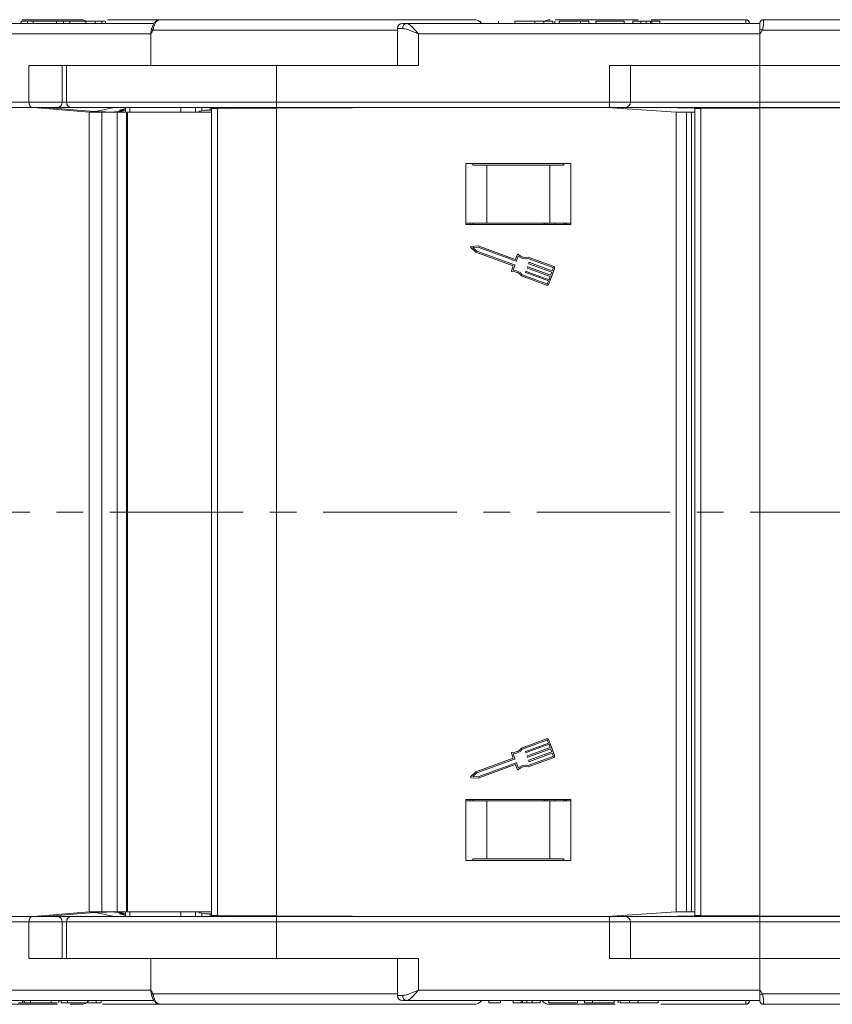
# Model space of a CAD drawing. Header units: millimetres. Extents: x 2816 to 3738, y -75 to 577.
# Tile 4 of 49: x 3167 to 3245, y 76 to 170. Entities that reach past the tile are written whole.
import ezdxf

# ---------------------------------------------------------------- set-up
doc = ezdxf.new("R2010")
doc.units = ezdxf.units.MM
doc.linetypes.add('CENTERX2', pattern=[20.32, 12.7, -2.54, 2.54, -2.54])

msp = doc.modelspace()

# ---------------------------------------------------------------- linework, layer by layer
at = {"color": 7, "linetype": 'Continuous', "lineweight": 15}
for p, q in [((3153.289, 169.731), (3180.237, 169.731)), ((3167.577, 169.931), (3167.577, 169.731)), ((3168.2, 169.931), (3167.577, 169.931)), ((3167.68, 170.081), (3173.257, 170.081)), ((3168.2, 169.931), (3168.2, 169.731)), ((3168.74, 169.931), (3168.2, 169.931)), ((3168.74, 169.931), (3168.74, 169.731)), ((3170.941, 169.931), (3168.74, 169.931)), ((3170.941, 169.931), (3170.941, 169.731)), ((3171.606, 169.931), (3170.941, 169.931)), ((3171.606, 169.931), (3171.606, 169.731)), ((3172.229, 169.931), (3171.606, 169.931)), ((3172.229, 169.931), (3172.229, 169.731)), ((3173.747, 169.931), (3172.229, 169.931)), ((3173.257, 170.081), (3173.451, 170.081)), ((3173.747, 169.931), (3173.747, 169.731)), ((3174.624, 169.931), (3174.624, 169.731)), ((3175.277, 169.931), (3174.624, 169.931)), ((3175.277, 169.931), (3175.277, 169.731)), ((3175.608, 169.731), (3175.608, 169.956)), ((3175.815, 170.081), (3180.804, 170.081)), ((3180.804, 170.081), (3180.801, 170.081)), ((3180.804, 170.081), (3210.661, 170.081)), ((3203.896, 169.731), (3204.278, 169.731)), ((3204.278, 169.731), (3237.896, 169.731)), ((3211.29, 169.931), (3211.29, 169.859)), ((3213.014, 169.731), (3213.014, 169.956)), ((3214.576, 169.931), (3214.576, 169.731)), ((3216.479, 169.931), (3216.479, 169.731)), ((3217.322, 169.931), (3217.322, 169.731)), ((3218.192, 169.931), (3218.192, 169.731)), ((3218.37, 169.931), (3218.37, 169.731)), ((3218.403, 170.081), (3226.299, 170.081)), ((3218.781, 169.931), (3218.781, 169.731)), ((3220.832, 169.931), (3218.781, 169.931)), ((3220.832, 169.931), (3220.832, 169.731)), ((3221.601, 169.931), (3220.832, 169.931)), ((3221.601, 169.931), (3221.601, 169.731)), ((3222.268, 169.931), (3222.268, 169.731)), ((3224.986, 169.931), (3222.268, 169.931)), ((3224.986, 169.931), (3224.986, 169.731)), ((3226.576, 169.931), (3225.806, 169.931)), ((3225.806, 169.931), (3225.806, 169.731)), ((3226.576, 169.931), (3226.576, 169.731)), ((3227.085, 169.931), (3227.085, 169.731)), ((3227.497, 169.931), (3227.497, 169.731)), ((3227.56, 170.081), (3236.559, 170.081)), ((3227.601, 169.931), (3227.601, 169.731)), ((3228.37, 169.931), (3227.601, 169.931)), ((3228.37, 169.931), (3228.37, 169.731)), ((3236.559, 170.081), (3236.559, 170.081)), ((3237.896, 169.731), (3237.896, 169.206)), ((3238.246, 170.081), (3256.896, 170.081)), ((3179.932, 168.731), (3153.608, 168.731)), ((3179.932, 168.731), (3179.932, 165.731)), ((3203.396, 169.081), (3180.124, 169.081)), ((3203.396, 169.231), (3203.396, 165.731)), ((3203.396, 169.231), (3203.905, 169.231)), ((3205.396, 168.731), (3205.396, 165.731)), ((3237.896, 168.731), (3205.396, 168.731)), ((3237.896, 169.206), (3237.896, 168.731)), ((3237.896, 168.731), (3237.896, 165.731)), ((3249.396, 169.081), (3238.131, 169.081)), ((3168.335, 162.231), (3168.335, 165.731)), ((3179.932, 165.731), (3168.335, 165.731)), ((3171.508, 162.231), (3171.508, 165.731)), ((3171.896, 165.731), (3171.896, 162.231)), ((3191.896, 165.731), (3179.932, 165.731)), ((3191.896, 165.731), (3205.396, 165.731)), ((3191.896, 165.731), (3191.896, 162.231)), ((3223.578, 162.231), (3223.578, 165.731)), ((3237.896, 165.731), (3223.578, 165.731)), ((3225.578, 162.231), (3225.578, 165.731)), ((3237.896, 165.731), (3251.396, 165.731)), ((3237.896, 165.731), (3237.896, 162.231)), ((3142.673, 162.231), (3168.335, 162.231)), ((3168.335, 162.231), (3171.508, 162.231)), ((3171.508, 162.231), (3171.896, 162.231)), ((3171.896, 162.231), (3191.896, 162.231)), ((3191.896, 162.231), (3223.578, 162.231)), ((3191.896, 161.731), (3191.896, 162.231)), ((3223.578, 161.731), (3223.578, 162.231)), ((3223.578, 162.231), (3225.578, 162.231)), ((3225.578, 162.231), (3237.896, 162.231)), ((3237.896, 162.231), (3269.578, 162.231)), ((3237.896, 161.731), (3237.896, 162.231)), ((3168.628, 161.731), (3142.966, 161.731)), ((3171.008, 161.731), (3168.628, 161.731)), ((3174.074, 161.281), (3168.774, 161.731)), ((3169.83, 161.731), (3174.145, 161.365)), ((3173.234, 161.707), (3169.878, 161.727)), ((3176.234, 161.731), (3170.386, 161.684)), ((3172.396, 161.731), (3171.008, 161.731)), ((3191.896, 161.731), (3172.396, 161.731)), ((3174.074, 123.231), (3174.074, 161.281)), ((3174.074, 161.281), (3175.284, 161.281)), ((3174.815, 161.387), (3176.457, 161.731)), ((3175.112, 161.312), (3175.607, 161.3)), ((3175.284, 161.281), (3175.284, 123.231)), ((3176.73, 161.281), (3175.284, 161.281)), ((3176.048, 161.731), (3175.993, 161.729)), ((3176.82, 161.344), (3176.091, 161.285)), ((3176.234, 161.684), (3176.234, 161.731)), ((3176.73, 123.231), (3176.73, 161.281)), ((3177.608, 161.281), (3176.73, 161.281)), ((3176.82, 161.281), (3176.82, 161.344)), ((3177.485, 161.607), (3176.904, 161.486)), ((3176.904, 161.486), (3177.519, 161.486)), ((3177.519, 161.462), (3177.181, 161.391)), ((3177.181, 161.391), (3177.181, 161.281)), ((3177.485, 161.486), (3177.485, 161.731)), ((3177.519, 161.731), (3177.519, 161.281)), ((3177.608, 161.281), (3177.608, 123.231)), ((3177.713, 161.281), (3177.608, 161.281)), ((3177.713, 161.281), (3177.713, 123.231)), ((3185.699, 161.281), (3177.713, 161.281)), ((3177.932, 161.731), (3177.932, 161.281)), ((3182.792, 161.281), (3182.792, 161.731)), ((3184.189, 161.731), (3184.189, 161.281)), ((3184.537, 161.355), (3184.537, 161.281)), ((3184.728, 161.281), (3184.55, 161.344)), ((3184.55, 161.344), (3184.55, 161.281)), ((3184.632, 161.391), (3185.085, 161.486)), ((3184.775, 161.421), (3184.775, 161.731)), ((3185.085, 161.486), (3185.699, 161.486)), ((3185.585, 161.486), (3185.585, 161.731)), ((3185.699, 161.631), (3186.267, 161.634)), ((3185.699, 123.231), (3185.699, 161.631)), ((3186.172, 161.633), (3186.172, 161.731)), ((3186.218, 161.634), (3186.218, 161.731)), ((3191.898, 161.661), (3186.267, 161.634)), ((3186.267, 161.634), (3186.267, 123.231)), ((3186.529, 161.635), (3186.987, 161.731)), ((3188.53, 161.731), (3187.354, 161.662)), ((3190.249, 161.731), (3190.631, 161.662)), ((3196.534, 161.683), (3190.668, 161.731)), ((3223.578, 161.731), (3191.896, 161.731)), ((3206.396, 161.731), (3191.898, 161.661)), ((3191.898, 123.231), (3191.898, 161.661)), ((3203.731, 161.718), (3203.917, 161.731)), ((3204.069, 161.731), (3203.894, 161.719)), ((3204.069, 161.72), (3204.069, 161.731)), ((3205.154, 161.725), (3205.15, 161.731)), ((3205.15, 161.731), (3205.15, 161.725)), ((3229.939, 161.281), (3223.396, 161.731)), ((3225.078, 161.731), (3223.578, 161.731)), ((3236.077, 161.652), (3224.065, 161.731)), ((3237.896, 161.731), (3225.078, 161.731)), ((3229.939, 123.231), (3229.939, 161.281)), ((3229.939, 161.281), (3230.903, 161.281)), ((3230.903, 161.281), (3230.903, 123.231)), ((3231.398, 161.281), (3230.903, 161.281)), ((3231.398, 123.231), (3231.398, 161.281)), ((3231.699, 161.281), (3231.398, 161.281)), ((3231.699, 161.631), (3232.267, 161.634)), ((3231.699, 123.231), (3231.699, 161.631)), ((3237.898, 161.661), (3232.267, 161.634)), ((3232.267, 161.634), (3232.267, 123.231)), ((3235.455, 161.661), (3232.707, 161.674)), ((3235.455, 161.656), (3235.455, 161.661)), ((3269.578, 161.731), (3237.896, 161.731)), ((3252.396, 161.731), (3237.898, 161.661)), ((3237.898, 123.231), (3237.898, 161.661)), ((3219.896, 156.381), (3209.896, 156.381)), ((3209.896, 156.381), (3209.896, 150.581)), ((3210.563, 156.231), (3210.563, 156.381)), ((3211.896, 156.231), (3210.563, 156.231)), ((3211.896, 150.731), (3211.896, 156.231)), ((3217.896, 156.231), (3211.896, 156.231)), ((3217.896, 150.731), (3217.896, 156.231)), ((3219.229, 156.231), (3217.896, 156.231)), ((3219.229, 156.381), (3219.229, 156.231)), ((3219.896, 150.581), (3219.896, 156.381)), ((3211.896, 150.731), (3209.896, 150.731)), ((3209.896, 150.581), (3219.896, 150.581)), ((3210.296, 150.581), (3210.296, 150.731)), ((3210.613, 150.731), (3210.613, 150.581)), ((3217.896, 150.731), (3211.896, 150.731)), ((3217.369, 150.731), (3217.369, 150.581)), ((3217.376, 150.581), (3217.376, 150.731)), ((3217.441, 150.581), (3217.441, 150.731)), ((3217.644, 150.731), (3217.644, 150.581)), ((3219.896, 150.731), (3217.896, 150.731)), ((3218.42, 150.581), (3218.42, 150.731)), ((3219.246, 150.731), (3219.246, 150.581)), ((3219.426, 150.581), (3219.426, 150.731)), ((3219.496, 150.581), (3219.496, 150.731)), ((3210.387, 148.403), (3210.874, 147.948)), ((3211.093, 148.547), (3210.428, 148.513)), ((3211.073, 148.418), (3210.584, 148.393)), ((3210.584, 148.393), (3210.942, 148.059)), ((3210.942, 148.059), (3214.554, 146.739)), ((3214.686, 147.099), (3211.073, 148.418)), ((3214.61, 147.262), (3211.093, 148.547)), ((3210.874, 147.948), (3214.421, 146.652)), ((3214.809, 147.715), (3214.651, 147.281)), ((3214.896, 147.581), (3214.727, 147.118)), ((3218.184, 146.5), (3215.844, 147.355)), ((3218.228, 146.62), (3215.85, 147.489)), ((3214.421, 146.652), (3214.251, 146.188)), ((3214.573, 146.698), (3214.404, 146.234)), ((3215.745, 146.474), (3215.767, 146.534)), ((3217.937, 145.639), (3215.764, 146.433)), ((3215.808, 146.553), (3217.981, 145.759)), ((3215.898, 146.893), (3215.92, 146.953)), ((3218.091, 146.058), (3215.917, 146.853)), ((3215.961, 146.972), (3218.135, 146.178)), ((3217.816, 144.935), (3218.342, 146.374)), ((3218.135, 146.178), (3218.222, 146.418)), ((3215.193, 145.69), (3217.571, 144.821)), ((3215.274, 145.796), (3217.615, 144.941)), ((3215.592, 146.054), (3215.613, 146.114)), ((3217.784, 145.219), (3215.611, 146.013)), ((3215.654, 146.133), (3217.828, 145.339)), ((3217.828, 145.339), (3217.937, 145.639)), ((3217.981, 145.759), (3218.091, 146.058)), ((3217.696, 144.979), (3217.784, 145.219)), ((3174.074, 85.181), (3174.074, 123.231)), ((3175.284, 123.231), (3175.284, 85.181)), ((3176.73, 85.181), (3176.73, 123.231)), ((3177.608, 123.231), (3177.608, 85.181)), ((3177.713, 123.231), (3177.713, 85.181)), ((3185.699, 84.831), (3185.699, 123.231)), ((3186.267, 123.231), (3186.267, 84.828)), ((3191.898, 84.801), (3191.898, 123.231)), ((3229.939, 85.181), (3229.939, 123.231)), ((3230.903, 123.231), (3230.903, 85.181)), ((3231.398, 85.181), (3231.398, 123.231)), ((3231.699, 84.831), (3231.699, 123.231)), ((3232.267, 123.231), (3232.267, 84.828)), ((3237.898, 84.801), (3237.898, 123.231)), ((3217.571, 101.641), (3215.193, 100.772)), ((3217.615, 101.521), (3215.274, 100.666)), ((3215.611, 100.449), (3217.784, 101.243)), ((3217.784, 101.243), (3217.696, 101.483)), ((3218.342, 100.088), (3217.816, 101.527)), ((3214.251, 100.274), (3214.421, 99.81)), ((3215.613, 100.348), (3215.592, 100.408)), ((3217.828, 101.123), (3215.654, 100.329)), ((3215.764, 100.029), (3217.937, 100.824)), ((3217.981, 100.704), (3215.808, 99.909)), ((3215.917, 99.61), (3218.091, 100.404)), ((3218.135, 100.284), (3215.961, 99.49)), ((3217.937, 100.824), (3217.828, 101.123)), ((3218.091, 100.404), (3217.981, 100.704)), ((3218.222, 100.044), (3218.135, 100.284)), ((3214.421, 99.81), (3210.874, 98.515)), ((3214.554, 99.723), (3210.942, 98.404)), ((3211.073, 98.044), (3214.686, 99.364)), ((3214.404, 100.228), (3214.573, 99.764)), ((3214.727, 99.345), (3214.896, 98.881)), ((3215.767, 99.929), (3215.745, 99.988)), ((3215.844, 99.107), (3218.184, 99.962)), ((3215.85, 98.973), (3218.228, 99.842)), ((3215.92, 99.509), (3215.898, 99.569)), ((3210.874, 98.515), (3210.387, 98.06)), ((3210.942, 98.404), (3210.584, 98.069)), ((3211.093, 97.915), (3214.61, 99.2)), ((3214.651, 99.181), (3214.809, 98.747)), ((3210.428, 97.949), (3211.093, 97.915)), ((3210.584, 98.069), (3211.073, 98.044)), ((3209.896, 95.881), (3209.896, 90.081)), ((3219.896, 95.881), (3209.896, 95.881)), ((3211.896, 95.731), (3209.896, 95.731)), ((3210.296, 95.731), (3210.296, 95.881)), ((3210.613, 95.881), (3210.613, 95.731)), ((3211.896, 95.731), (3211.896, 90.231)), ((3217.896, 95.731), (3211.896, 95.731)), ((3217.369, 95.881), (3217.369, 95.731)), ((3217.376, 95.731), (3217.376, 95.881)), ((3217.441, 95.731), (3217.441, 95.881)), ((3217.644, 95.881), (3217.644, 95.731)), ((3217.896, 95.731), (3217.896, 90.231)), ((3219.896, 95.731), (3217.896, 95.731)), ((3218.42, 95.731), (3218.42, 95.881)), ((3219.246, 95.881), (3219.246, 95.731)), ((3219.426, 95.731), (3219.426, 95.881)), ((3219.496, 95.731), (3219.496, 95.881)), ((3219.896, 90.081), (3219.896, 95.881)), ((3209.896, 90.081), (3219.896, 90.081)), ((3210.563, 90.231), (3210.563, 90.081)), ((3211.896, 90.231), (3210.563, 90.231)), ((3217.896, 90.231), (3211.896, 90.231)), ((3219.229, 90.231), (3217.896, 90.231)), ((3219.229, 90.081), (3219.229, 90.231)), ((3168.628, 84.731), (3142.966, 84.731)), ((3171.008, 84.731), (3168.628, 84.731)), ((3168.774, 84.731), (3174.074, 85.181)), ((3174.145, 85.097), (3169.83, 84.731)), ((3169.878, 84.735), (3173.234, 84.755)), ((3170.386, 84.778), (3176.234, 84.731)), ((3172.396, 84.731), (3171.008, 84.731)), ((3191.896, 84.731), (3172.396, 84.731)), ((3175.284, 85.181), (3174.074, 85.181)), ((3176.457, 84.731), (3174.815, 85.075)), ((3175.607, 85.162), (3175.112, 85.15)), ((3175.284, 85.181), (3176.73, 85.181)), ((3175.993, 84.733), (3176.048, 84.731)), ((3176.091, 85.177), (3176.82, 85.118)), ((3176.234, 84.731), (3176.234, 84.778)), ((3176.73, 85.181), (3177.608, 85.181)), ((3176.82, 85.118), (3176.82, 85.181)), ((3176.904, 84.977), (3177.485, 84.855)), ((3177.519, 84.977), (3176.904, 84.977)), ((3177.181, 85.181), (3177.181, 85.071)), ((3177.181, 85.071), (3177.519, 85.001)), ((3177.485, 84.977), (3177.485, 84.731)), ((3177.519, 85.181), (3177.519, 84.731)), ((3177.608, 85.181), (3177.713, 85.181)), ((3177.713, 85.181), (3185.699, 85.181)), ((3177.932, 85.181), (3177.932, 84.731)), ((3182.792, 84.731), (3182.792, 85.181)), ((3184.189, 85.181), (3184.189, 84.731)), ((3184.537, 85.181), (3184.537, 85.107)), ((3184.55, 85.118), (3184.728, 85.181)), ((3184.55, 85.181), (3184.55, 85.118)), ((3185.085, 84.977), (3184.632, 85.071)), ((3184.775, 85.042), (3184.775, 84.731)), ((3185.699, 84.977), (3185.085, 84.977)), ((3185.585, 84.977), (3185.585, 84.731)), ((3186.267, 84.828), (3185.699, 84.831)), ((3186.172, 84.829), (3186.172, 84.731)), ((3186.218, 84.829), (3186.218, 84.731)), ((3186.267, 84.828), (3191.898, 84.801)), ((3186.987, 84.731), (3186.529, 84.827)), ((3187.354, 84.8), (3188.53, 84.731)), ((3190.631, 84.8), (3190.249, 84.731)), ((3190.668, 84.731), (3196.534, 84.779)), ((3191.896, 84.731), (3191.896, 84.231)), ((3223.578, 84.731), (3191.896, 84.731)), ((3191.898, 84.801), (3206.396, 84.731)), ((3203.917, 84.731), (3203.731, 84.744)), ((3203.894, 84.743), (3204.069, 84.731)), ((3204.069, 84.731), (3204.069, 84.742)), ((3205.15, 84.731), (3205.154, 84.737)), ((3205.15, 84.737), (3205.15, 84.731)), ((3223.396, 84.731), (3229.939, 85.181)), ((3223.578, 84.731), (3223.578, 84.231)), ((3225.078, 84.731), (3223.578, 84.731)), ((3224.065, 84.731), (3236.077, 84.81)), ((3237.896, 84.731), (3225.078, 84.731)), ((3230.903, 85.181), (3229.939, 85.181)), ((3230.903, 85.181), (3231.398, 85.181)), ((3231.398, 85.181), (3231.699, 85.181)), ((3232.267, 84.828), (3231.699, 84.831)), ((3232.267, 84.828), (3237.898, 84.801)), ((3232.707, 84.788), (3235.455, 84.801)), ((3235.455, 84.801), (3235.455, 84.806)), ((3237.896, 84.731), (3237.896, 84.231)), ((3269.578, 84.731), (3237.896, 84.731)), ((3237.898, 84.801), (3252.396, 84.731)), ((3142.673, 84.231), (3168.335, 84.231)), ((3168.335, 84.231), (3168.335, 80.731)), ((3168.335, 84.231), (3171.508, 84.231)), ((3171.508, 80.731), (3171.508, 84.231)), ((3171.508, 84.231), (3171.896, 84.231)), ((3171.896, 84.231), (3171.896, 80.731)), ((3171.896, 84.231), (3191.896, 84.231)), ((3191.896, 84.231), (3223.578, 84.231)), ((3191.896, 80.731), (3191.896, 84.231)), ((3223.578, 84.231), (3223.578, 80.731)), ((3223.578, 84.231), (3225.578, 84.231)), ((3225.578, 80.731), (3225.578, 84.231)), ((3225.578, 84.231), (3237.896, 84.231)), ((3237.896, 84.231), (3269.578, 84.231)), ((3237.896, 80.731), (3237.896, 84.231)), ((3179.932, 80.731), (3168.335, 80.731)), ((3179.932, 77.731), (3179.932, 80.731)), ((3179.932, 80.731), (3191.896, 80.731)), ((3191.896, 80.731), (3205.396, 80.731)), ((3203.396, 80.731), (3203.396, 77.231)), ((3205.396, 77.731), (3205.396, 80.731)), ((3237.896, 80.731), (3223.578, 80.731)), ((3237.896, 80.731), (3251.396, 80.731)), ((3237.896, 77.731), (3237.896, 80.731)), ((3179.932, 77.731), (3153.608, 77.731)), ((3180.027, 77.186), (3180.003, 77.256)), ((3203.396, 77.381), (3180.124, 77.381)), ((3203.396, 77.231), (3203.905, 77.231)), ((3237.896, 77.731), (3205.396, 77.731)), ((3237.896, 77.256), (3237.896, 77.731)), ((3237.896, 76.731), (3237.896, 77.256)), ((3249.396, 77.381), (3238.131, 77.381)), ((3153.289, 76.731), (3180.236, 76.731)), ((3166.739, 76.381), (3171.042, 76.381)), ((3167.328, 76.531), (3167.719, 76.531)), ((3167.719, 76.531), (3167.719, 76.731)), ((3167.719, 76.531), (3167.868, 76.531)), ((3167.868, 76.531), (3167.868, 76.731)), ((3167.868, 76.531), (3168.491, 76.531)), ((3168.491, 76.531), (3168.491, 76.731)), ((3168.491, 76.531), (3170.446, 76.531)), ((3170.446, 76.531), (3170.446, 76.731)), ((3170.446, 76.531), (3171.03, 76.531)), ((3171.178, 76.731), (3171.178, 76.506)), ((3171.396, 76.531), (3171.396, 76.731)), ((3171.987, 76.531), (3171.987, 76.731)), ((3172.05, 76.531), (3172.107, 76.531)), ((3172.244, 76.381), (3173.257, 76.381)), ((3174.735, 76.531), (3174.735, 76.731)), ((3175.214, 76.506), (3175.214, 76.731)), ((3175.334, 76.381), (3180.804, 76.381)), ((3180.804, 76.381), (3180.801, 76.381)), ((3180.804, 76.381), (3210.661, 76.381)), ((3192.329, 76.381), (3192.329, 76.381)), ((3203.896, 76.731), (3204.278, 76.731)), ((3204.278, 76.731), (3237.896, 76.731)), ((3212.097, 76.531), (3212.097, 76.731)), ((3213.224, 76.506), (3213.224, 76.731)), ((3214.422, 76.531), (3214.422, 76.731)), ((3214.422, 76.531), (3215.191, 76.531)), ((3215.191, 76.531), (3215.191, 76.731)), ((3215.295, 76.531), (3215.295, 76.731)), ((3215.707, 76.531), (3215.707, 76.731)), ((3216.217, 76.531), (3216.217, 76.731)), ((3216.217, 76.531), (3216.986, 76.531)), ((3216.986, 76.531), (3216.986, 76.731)), ((3217.806, 76.531), (3217.806, 76.731)), ((3217.806, 76.531), (3220.524, 76.531)), ((3217.909, 76.381), (3224.136, 76.381)), ((3220.524, 76.531), (3220.524, 76.731)), ((3221.191, 76.531), (3221.191, 76.731)), ((3221.191, 76.531), (3221.96, 76.531)), ((3221.96, 76.531), (3221.96, 76.731)), ((3221.96, 76.531), (3224.011, 76.531)), ((3224.011, 76.531), (3224.011, 76.731)), ((3224.422, 76.531), (3224.422, 76.731)), ((3224.6, 76.531), (3224.6, 76.731)), ((3225.471, 76.531), (3225.471, 76.731)), ((3226.314, 76.531), (3226.314, 76.731)), ((3228.217, 76.531), (3228.217, 76.731)), ((3228.479, 76.381), (3236.559, 76.381)), ((3236.559, 76.381), (3236.559, 76.381)), ((3238.246, 76.381), (3256.896, 76.381))]:
    msp.add_line(p, q, dxfattribs=at)
at = {"color": 1, "linetype": 'CENTERX2', "lineweight": 13}
msp.add_line((3656.082, 123.231), (3105.421, 123.231), dxfattribs=at)
at = {"color": 7, "linetype": 'Continuous', "lineweight": 15, "flags": 128}
for points in [[(3168.628, 161.731), (3168.571, 161.741), (3168.516, 161.769), (3168.466, 161.815), (3168.421, 161.878), (3168.385, 161.953), (3168.358, 162.04), (3168.341, 162.134), (3168.335, 162.231)], [(3168.628, 84.731), (3168.571, 84.721), (3168.516, 84.693), (3168.466, 84.647), (3168.421, 84.585), (3168.385, 84.509), (3168.358, 84.422), (3168.341, 84.329), (3168.335, 84.231)]]:
    msp.add_lwpolyline(points, dxfattribs=at)
at = {"color": 7, "linetype": 'Continuous', "lineweight": 15}
for centre, radius, start, end in [((3173.257, 169.081), 1, 54.87348, 90), ((3203.896, 169.231), 0.5, 90, 180), ((3204.353, 169.287), 0.451, 99.5202, 187.08135), ((3210.661, 169.081), 1, 40.5416, 90), ((3217.909, 169.081), 1, 90, 120.17863), ((3236.559, 169.731), 0.35, 0.00166, 90.00559), ((3236.559, 169.731), 0.35, 0, 90), ((3238.246, 169.731), 0.35, 89.99442, 179.99834), ((3238.246, 169.731), 0.35, 90, 180), ((3181.52, 168.739), 1.587, 162.87598, 180.27254), ((3180.234, 169.309), 0.253, 204.00303, 244.14638), ((3216.79, 129.185), 45.245, 61.85753, 62.19463), ((3171.008, 162.231), 0.5, 270, 0), ((3172.396, 162.231), 0.5, 180, 270), ((3225.078, 162.231), 0.5, 270, 0), ((3210.431, 148.449), 0.0638, 92.951, 226.90808), ((3214.621, 147.292), 0.0319, 249.92954, 339.92954), ((3214.697, 147.129), 0.0319, 249.92954, 339.92954), ((3214.869, 147.693), 0.0638, 44.41454, 159.92954), ((3215.592, 148.402), 1.076, 229.69289, 283.48884), ((3215.592, 148.402), 0.949, 224.41454, 285.7472), ((3214.311, 146.166), 0.0638, 159.92954, 275.44455), ((3214.407, 145.158), 1.076, 36.37025, 90.1662), ((3214.543, 146.709), 0.0319, 339.92954, 69.92954), ((3215.775, 146.463), 0.0319, 159.92954, 249.92954), ((3215.797, 146.523), 0.0319, 69.92954, 159.92954), ((3215.928, 146.882), 0.0319, 159.92954, 249.92954), ((3215.95, 146.942), 0.0319, 69.92954, 159.92954), ((3218.162, 146.44), 0.0638, 339.92954, 69.92954), ((3218.162, 146.44), 0.192, 339.92954, 69.92954), ((3214.407, 145.158), 0.949, 34.11188, 95.44455), ((3215.622, 146.043), 0.0319, 159.92954, 249.92954), ((3215.643, 146.103), 0.0319, 69.92954, 159.92954), ((3217.636, 145.001), 0.192, 249.92954, 339.92954), ((3217.636, 145.001), 0.0638, 249.92954, 339.92954), ((3217.636, 101.461), 0.192, 20.07046, 110.07046), ((3217.636, 101.461), 0.0638, 20.07046, 110.07046), ((3214.311, 100.296), 0.0638, 84.55545, 200.07046), ((3214.407, 101.304), 0.949, 264.55545, 325.88812), ((3214.407, 101.304), 1.076, 269.8338, 323.62975), ((3215.622, 100.419), 0.0319, 110.07046, 200.07046), ((3215.643, 100.359), 0.0319, 200.07046, 290.07046), ((3214.543, 99.753), 0.0319, 290.07046, 20.07046), ((3214.697, 99.334), 0.0319, 20.07046, 110.07046), ((3215.775, 99.999), 0.0319, 110.07046, 200.07046), ((3215.797, 99.939), 0.0319, 200.07046, 290.07046), ((3215.928, 99.58), 0.0319, 110.07046, 200.07046), ((3215.95, 99.52), 0.0319, 200.07046, 290.07046), ((3218.162, 100.022), 0.0638, 290.07046, 20.07046), ((3218.162, 100.022), 0.192, 290.07046, 20.07046), ((3214.621, 99.17), 0.0319, 20.07046, 110.07046), ((3214.869, 98.769), 0.0638, 200.07046, 315.58546), ((3215.592, 98.06), 1.076, 76.51116, 130.30711), ((3215.592, 98.06), 0.949, 74.2528, 135.58546), ((3210.431, 98.013), 0.0638, 133.09192, 267.049), ((3171.008, 84.231), 0.5, 0, 90), ((3172.396, 84.231), 0.5, 90, 180), ((3225.078, 84.231), 0.5, 0, 90), ((3181.52, 77.724), 1.587, 179.72746, 197.12402), ((3180.234, 77.153), 0.253, 115.85362, 155.99697), ((3203.896, 77.231), 0.5, 180, 270), ((3204.353, 77.176), 0.451, 172.91865, 260.4798), ((3216.79, 117.278), 45.245, 297.80537, 298.14247), ((3173.257, 77.381), 1, 270, 319.4584), ((3210.661, 77.381), 1, 270, 319.4584), ((3217.909, 77.381), 1, 220.5416, 270), ((3236.559, 76.731), 0.35, 269.99441, 359.99834), ((3236.559, 76.731), 0.35, 270, 0), ((3238.246, 76.731), 0.35, 180.00166, 270.00558), ((3238.246, 76.731), 0.35, 180, 270)]:
    msp.add_arc(centre, radius, start, end, dxfattribs=at)
for centre, major_axis, ratio, start_param, end_param in [((3174.614, 161.365), (0.8, -0.045), 0.040208, 4.087966, 5.387815), ((3175.787, 161.387), (1.2, 0.087), 0.098936, 2.507731, 2.892491), ((3177.228, 161.128), (2.6, -0.145), 0.040208, 1.976588, 2.246223), ((3176.776, 161.391), (0.5, 0.036), 0.098936, 4.794271, 5.649324), ((3185.037, 161.391), (0.5, 0.036), 0.098936, 2.507731, 3.362784), ((3189.602, 161.301), (2.5, -0.299), 0.084853, 2.699619, 2.931471), ((3236.941, 161.661), (17.598, -0.085), 0.000408, 4.627854, 4.697357), ((3174.614, 85.097), (0.8, 0.045), 0.040208, 0.89537, 2.19522), ((3175.787, 85.075), (1.2, -0.087), 0.098936, 3.390695, 3.775454), ((3177.228, 85.334), (2.6, 0.145), 0.040208, 4.036963, 4.306597), ((3176.776, 85.071), (0.5, -0.036), 0.098936, 0.633861, 1.488914), ((3185.037, 85.071), (0.5, -0.036), 0.098936, 2.920401, 3.775454), ((3189.602, 85.161), (2.5, 0.299), 0.084853, 3.351715, 3.583566), ((3236.941, 84.801), (17.598, 0.085), 0.000408, 1.585828, 1.655332)]:
    msp.add_ellipse(centre, major_axis=major_axis, ratio=ratio, start_param=start_param, end_param=end_param, dxfattribs=at)
for points, knots in [([(3174.627, 169.931), (3174.548, 169.931), (3174.43, 169.931), (3174.24, 169.931), (3173.991, 169.931), (3173.856, 169.931), (3173.747, 169.931)], [0, 0, 0, 0, 0.249396, 0.374426, 0.499454, 1, 1, 1, 1]), ([(3175.6, 169.931), (3175.602, 169.931), (3175.646, 169.931), (3175.509, 169.931), (3175.354, 169.931), (3175.277, 169.931)], [0, 0, 0, 0, 0.030875, 0.5146, 1, 1, 1, 1]), ([(3180.747, 170.064), (3180.694, 170.06), (3180.563, 170.049), (3180.38, 169.921), (3180.209, 169.714), (3180.1, 169.477), (3180.036, 169.294), (3180.011, 169.235), (3180.007, 169.227)], [0, 0, 0, 0, 0.138851, 0.344507, 0.568758, 0.838523, 0.978915, 1, 1, 1, 1]), ([(3180.801, 170.081), (3180.794, 170.081), (3180.722, 170.079), (3180.585, 170.028), (3180.413, 169.85), (3180.276, 169.589), (3180.188, 169.315), (3180.142, 169.146), (3180.124, 169.081)], [0, 0, 0, 0, 0.0234843, 0.2373073, 0.4510924, 0.6637685, 0.8705553, 1, 1, 1, 1]), ([(3205.396, 168.731), (3205.394, 168.733), (3205.392, 168.736), (3205.386, 168.742), (3205.378, 168.752), (3205.364, 168.769), (3205.341, 168.795), (3205.315, 168.825), (3205.269, 168.877), (3205.19, 168.968), (3205.024, 169.156), (3204.87, 169.322), (3204.662, 169.523), (3204.471, 169.689), (3204.336, 169.718), (3204.278, 169.731)], [0, 0, 0, 0, 0.004076, 0.005312, 0.013833, 0.023499, 0.039938, 0.067959, 0.085914, 0.147188, 0.256834, 0.484715, 0.526697, 0.795371, 1, 1, 1, 1]), ([(3216.479, 169.931), (3216.181, 169.931), (3215.586, 169.931), (3214.923, 169.931), (3214.613, 169.931), (3214.588, 169.931), (3214.576, 169.931)], [0, 0, 0, 0, 0.279831, 0.558669, 0.779006, 1, 1, 1, 1]), ([(3217.322, 169.931), (3217.168, 169.931), (3216.894, 169.931), (3216.606, 169.931), (3216.479, 169.931)], [0, 0, 0, 0, 0.5595644, 1, 1, 1, 1]), ([(3218.192, 169.931), (3218.074, 169.931), (3217.862, 169.931), (3217.487, 169.931), (3217.322, 169.931)], [0, 0, 0, 0, 0.559956, 1, 1, 1, 1]), ([(3227.085, 169.931), (3226.992, 169.931), (3226.853, 169.931), (3226.699, 169.931), (3226.573, 169.931), (3226.574, 169.931), (3226.576, 169.931)], [0, 0, 0, 0, 0.249396, 0.374426, 0.499454, 1, 1, 1, 1]), ([(3227.497, 169.931), (3227.47, 169.931), (3227.416, 169.931), (3227.276, 169.931), (3227.157, 169.931), (3227.085, 169.931)], [0, 0, 0, 0, 0.280672, 0.560844, 1, 1, 1, 1]), ([(3227.601, 169.931), (3227.597, 169.931), (3227.589, 169.931), (3227.525, 169.931), (3227.497, 169.931)], [0, 0, 0, 0, 0.561018, 1, 1, 1, 1]), ([(3236.566, 169.731), (3236.563, 169.791), (3236.555, 169.932), (3236.557, 170.055), (3236.558, 170.073), (3236.559, 170.081)], [0, 0, 0, 0, 0.287161, 0.678403, 1, 1, 1, 1]), ([(3238.246, 170.081), (3238.246, 170.081), (3238.247, 170.079), (3238.249, 170.028), (3238.248, 169.85), (3238.232, 169.589), (3238.2, 169.315), (3238.15, 169.146), (3238.131, 169.081)], [0, 0, 0, 0, 0.023484, 0.237307, 0.451092, 0.663769, 0.870555, 1, 1, 1, 1]), ([(3180.124, 169.081), (3180.114, 169.06), (3180.058, 168.939), (3179.989, 168.826), (3179.933, 168.732), (3179.932, 168.731)], [0, 0, 0, 0, 0.17537, 0.987913, 1, 1, 1, 1]), ([(3205.396, 168.731), (3205.393, 168.732), (3205.382, 168.737), (3205.344, 168.754), (3205.299, 168.773), (3205.153, 168.836), (3204.921, 168.935), (3204.625, 169.054), (3204.366, 169.144), (3204.128, 169.212), (3203.984, 169.224), (3203.905, 169.231)], [0, 0, 0, 0, 0.005076, 0.020324, 0.070651, 0.08889, 0.292074, 0.500551, 0.653435, 0.809647, 1, 1, 1, 1]), ([(3238.131, 169.081), (3238.119, 169.06), (3238.051, 168.939), (3237.966, 168.826), (3237.897, 168.732), (3237.896, 168.731)], [0, 0, 0, 0, 0.17537, 0.987913, 1, 1, 1, 1]), ([(3180.124, 77.381), (3180.114, 77.403), (3180.058, 77.524), (3179.989, 77.637), (3179.933, 77.73), (3179.932, 77.731)], [0, 0, 0, 0, 0.17537, 0.987913, 1, 1, 1, 1]), ([(3180.026, 77.188), (3180.033, 77.172), (3180.059, 77.104), (3180.121, 76.937), (3180.237, 76.703), (3180.425, 76.498), (3180.633, 76.386), (3180.758, 76.392), (3180.799, 76.393)], [0, 0, 0, 0, 0.041748, 0.169706, 0.408239, 0.674919, 0.893879, 1, 1, 1, 1]), ([(3180.801, 76.381), (3180.794, 76.381), (3180.722, 76.383), (3180.585, 76.435), (3180.413, 76.612), (3180.276, 76.873), (3180.188, 77.147), (3180.142, 77.316), (3180.124, 77.381)], [0, 0, 0, 0, 0.0234843, 0.2373073, 0.4510924, 0.6637685, 0.8705553, 1, 1, 1, 1]), ([(3205.396, 77.731), (3205.393, 77.73), (3205.382, 77.725), (3205.344, 77.709), (3205.299, 77.689), (3205.041, 77.578), (3204.645, 77.411), (3204.191, 77.256), (3203.984, 77.238), (3203.905, 77.231)], [0, 0, 0, 0, 0.005088, 0.020369, 0.070807, 0.089086, 0.500311, 0.809226, 1, 1, 1, 1]), ([(3205.396, 77.731), (3205.394, 77.729), (3205.392, 77.727), (3205.386, 77.72), (3205.378, 77.71), (3205.364, 77.694), (3205.341, 77.667), (3205.315, 77.637), (3205.269, 77.585), (3205.19, 77.494), (3205.024, 77.307), (3204.87, 77.14), (3204.662, 76.939), (3204.471, 76.774), (3204.336, 76.744), (3204.278, 76.731)], [0, 0, 0, 0, 0.0040759, 0.005312, 0.0138325, 0.0234994, 0.0399385, 0.0679586, 0.0859142, 0.1471881, 0.2568342, 0.4847154, 0.5266974, 0.7953711, 1, 1, 1, 1]), ([(3238.131, 77.381), (3238.119, 77.403), (3238.051, 77.524), (3237.966, 77.637), (3237.897, 77.73), (3237.896, 77.731)], [0, 0, 0, 0, 0.17537, 0.987913, 1, 1, 1, 1]), ([(3238.246, 76.381), (3238.246, 76.381), (3238.247, 76.383), (3238.249, 76.435), (3238.248, 76.612), (3238.232, 76.873), (3238.2, 77.147), (3238.15, 77.316), (3238.131, 77.381)], [0, 0, 0, 0, 0.0234843, 0.2373073, 0.4510924, 0.6637685, 0.8705553, 1, 1, 1, 1]), ([(3171.396, 76.531), (3171.49, 76.531), (3171.657, 76.531), (3171.886, 76.531), (3171.987, 76.531)], [0, 0, 0, 0, 0.559564, 1, 1, 1, 1]), ([(3171.987, 76.531), (3172.245, 76.531), (3172.76, 76.531), (3173.628, 76.531), (3174.295, 76.531), (3174.588, 76.531), (3174.735, 76.531)], [0, 0, 0, 0, 0.279831, 0.558669, 0.779006, 1, 1, 1, 1]), ([(3174.735, 76.531), (3174.906, 76.531), (3175.179, 76.531), (3175.165, 76.531), (3175.16, 76.531)], [0, 0, 0, 0, 0.62703, 1, 1, 1, 1]), ([(3212.097, 76.531), (3212.291, 76.531), (3212.676, 76.531), (3213.085, 76.531), (3213.218, 76.531), (3213.213, 76.531), (3213.212, 76.531)], [0, 0, 0, 0, 0.310527, 0.6187543, 0.8629807, 1, 1, 1, 1]), ([(3215.191, 76.531), (3215.195, 76.531), (3215.203, 76.531), (3215.267, 76.531), (3215.295, 76.531)], [0, 0, 0, 0, 0.561018, 1, 1, 1, 1]), ([(3215.295, 76.531), (3215.322, 76.531), (3215.376, 76.531), (3215.517, 76.531), (3215.635, 76.531), (3215.707, 76.531)], [0, 0, 0, 0, 0.280672, 0.560844, 1, 1, 1, 1]), ([(3215.707, 76.531), (3215.8, 76.531), (3215.939, 76.531), (3216.093, 76.531), (3216.219, 76.531), (3216.218, 76.531), (3216.217, 76.531)], [0, 0, 0, 0, 0.249396, 0.374426, 0.499454, 1, 1, 1, 1]), ([(3224.6, 76.531), (3224.719, 76.531), (3224.93, 76.531), (3225.305, 76.531), (3225.471, 76.531)], [0, 0, 0, 0, 0.559956, 1, 1, 1, 1]), ([(3225.471, 76.531), (3225.624, 76.531), (3225.898, 76.531), (3226.186, 76.531), (3226.314, 76.531)], [0, 0, 0, 0, 0.559564, 1, 1, 1, 1]), ([(3226.314, 76.531), (3226.612, 76.531), (3227.207, 76.531), (3227.869, 76.531), (3228.179, 76.531), (3228.204, 76.531), (3228.217, 76.531)], [0, 0, 0, 0, 0.279831, 0.558669, 0.779006, 1, 1, 1, 1]), ([(3236.566, 76.731), (3236.563, 76.671), (3236.555, 76.53), (3236.557, 76.407), (3236.558, 76.389), (3236.559, 76.381)], [0, 0, 0, 0, 0.287161, 0.678403, 1, 1, 1, 1])]:
    msp.add_open_spline(points, degree=3, knots=knots, dxfattribs=at)

doc.saveas('drawing.dxf')
